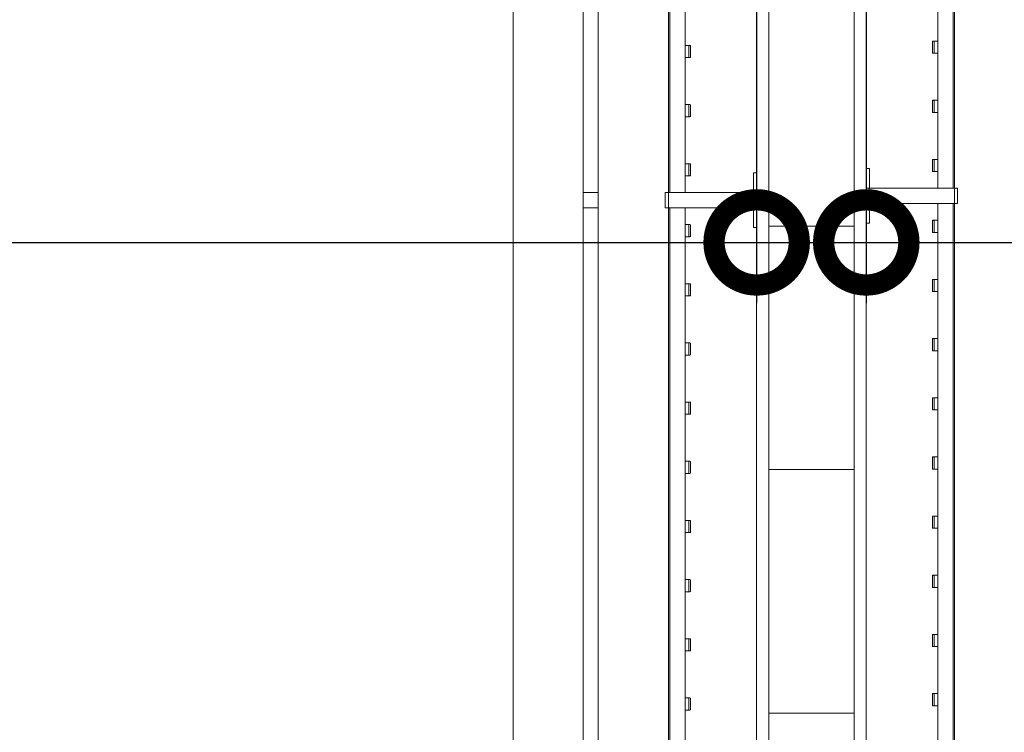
# Model space of a CAD drawing. Header units: millimetres. Extents: x 2016 to 102618, y -16590 to 68005.
# Tile 199 of 256: x 78200 to 79817, y 22219 to 23390. Entities that reach past the tile are written whole.
import ezdxf

# ---------------------------------------------------------------- set-up
doc = ezdxf.new("R2010")
doc.units = ezdxf.units.MM
for name, color, linetype, lineweight in [('A-ANNO-DIMS', 211, 'Continuous', 9), ('A-WALL', 113, 'Continuous', 13), ('A-WALL-FNSH', 113, 'Continuous', 25), ('A-WALL-PATT', 111, 'Continuous', 25), ('I-FURN', 30, 'Continuous', 13)]:
    doc.layers.add(name, color=color, linetype=linetype, lineweight=lineweight)
doc.styles.add('ISOCPEUR_2', font='isocpeur.ttf', dxfattribs={"height": 180})
doc.dimstyles.new('00_VCS_maatvoering_1_8', dxfattribs={"dimscale": 304.8, "dimtxt": 179.276612, "dimasz": 0.918635, "dimexe": 0.328084, "dimexo": 0.0625, "dimgap": 0.164042, "dimtad": 1, "dimdec": 0, "dimzin": 0, "dimdsep": 46, "dimtxsty": 'ISOCPEUR_2', "dimblk1": 'DOTSMALL', "dimblk2": 'DOTSMALL', "dimsah": 1, "dimcen": 0.09, "dimdle": 0.328084, "dimadec": 0, "dimazin": 0, "dimtfac": 1, "dimtdec": 4, "dimtix": 1, "dimtmove": 0, "dimatfit": 3, "dimfxl": 0.328084, "dimfxlon": 1, "dimtvp": 1, "dimtolj": 1, "dimtzin": 0, "dimarcsym": 2})

# ---------------------------------------------------------------- blocks, each defined once
blk = doc.blocks.new('79_VCS_FU_zitbank_kleedkamers - 79_VCS_FU_zitbank_kleedkamers-V5-00 Begane grond')
at = {"layer": 'I-FURN'}
for p, q in [((2155, 0), (2155, -5.1)), ((2155, -5.1), (2187.5, -5.1)), ((2187.5, -5), (2187.5, 0)), ((2212.5, 0), (2187.5, 0)), ((2187.5, -145), (2187.5, -5)), ((2212.5, -5), (2187.5, -5)), ((2212.5, 0), (2212.5, -5)), ((2212.5, -5), (2212.5, -145)), ((2212.5, -5.1), (2245, -5.1)), ((2245, -5.1), (2245, 0)), ((1945.6, -110.5), (1945.6, -109.5)), ((1945.6, -110.7), (1945.6, -116.5)), ((1964.6, -108.5), (1946.5, -108.5)), ((1946.6, -111.5), (1964.6, -111.5)), ((1965.6, -109.5), (1965.6, -110.5)), ((1965.6, -116.5), (1965.6, -110.8)), ((2042.8, -110.5), (2042.8, -109.5)), ((2042.8, -110.7), (2042.8, -116.5)), ((2061.8, -108.5), (2043.8, -108.5)), ((2043.8, -111.5), (2061.8, -111.5)), ((2062.8, -109.5), (2062.8, -110.5)), ((2062.8, -116.5), (2062.8, -110.8)), ((2140, -110.5), (2140, -109.5)), ((2140, -110.7), (2140, -116.5)), ((2159, -108.5), (2141, -108.5)), ((2141, -111.5), (2159, -111.5)), ((2160, -109.5), (2160, -110.5)), ((2160, -116.5), (2160, -110.8)), ((2240, -110.5), (2240, -109.5)), ((2240, -110.7), (2240, -116.5)), ((2259, -108.5), (2241, -108.5)), ((2241, -111.5), (2259, -111.5)), ((2260, -109.5), (2260, -110.5)), ((2260, -116.5), (2260, -110.8)), ((2337.2, -110.5), (2337.2, -109.5)), ((2337.2, -110.7), (2337.2, -116.5)), ((2356.3, -108.5), (2338.2, -108.5)), ((2338.2, -111.5), (2356.3, -111.5)), ((2357.2, -109.5), (2357.2, -110.5)), ((2357.2, -116.5), (2357.2, -110.8)), ((2434.4, -110.5), (2434.4, -109.5)), ((2434.4, -110.7), (2434.4, -116.5)), ((2453.5, -108.5), (2435.4, -108.5)), ((2435.4, -111.5), (2453.5, -111.5)), ((2454.4, -109.5), (2454.4, -110.5)), ((2454.4, -116.5), (2454.4, -110.8)), ((2531.7, -110.5), (2531.7, -109.5)), ((2531.7, -110.7), (2531.7, -116.5)), ((2550.7, -108.5), (2532.6, -108.5)), ((2532.7, -111.5), (2550.7, -111.5)), ((2551.7, -109.5), (2551.7, -110.5)), ((2551.7, -116.5), (2551.7, -110.8)), ((2628.9, -110.5), (2628.9, -109.5)), ((2628.9, -110.7), (2628.9, -116.5)), ((2647.9, -108.5), (2629.9, -108.5)), ((2629.9, -111.5), (2647.9, -111.5)), ((2648.9, -109.5), (2648.9, -110.5)), ((2648.9, -116.5), (2648.9, -110.8)), ((2726.1, -110.5), (2726.1, -109.5)), ((2726.1, -110.7), (2726.1, -116.5)), ((2745.1, -108.5), (2727.1, -108.5)), ((2727.1, -111.5), (2745.1, -111.5)), ((2746.1, -109.5), (2746.1, -110.5)), ((2746.1, -116.5), (2746.1, -110.8)), ((2823.3, -110.5), (2823.3, -109.5)), ((2823.3, -110.7), (2823.3, -116.5)), ((2842.4, -108.5), (2824.3, -108.5)), ((2824.3, -111.5), (2842.4, -111.5)), ((2843.3, -109.5), (2843.3, -110.5)), ((2843.3, -116.5), (2843.3, -110.8)), ((2920.6, -110.5), (2920.6, -109.5)), ((2920.6, -110.7), (2920.6, -116.5)), ((2939.6, -108.5), (2921.5, -108.5)), ((2921.6, -111.5), (2939.6, -111.5)), ((2940.6, -109.5), (2940.6, -110.5)), ((2940.6, -116.5), (2940.6, -110.8)), ((3017.8, -110.5), (3017.8, -109.5)), ((3017.8, -110.7), (3017.8, -116.5)), ((3036.8, -108.5), (3018.8, -108.5)), ((3018.8, -111.5), (3036.8, -111.5)), ((3037.8, -109.5), (3037.8, -110.5)), ((3037.8, -116.5), (3037.8, -110.8)), ((1237.5, -117.5), (2187.5, -117.5)), ((2212.5, -117.5), (3162.5, -117.5)), ((2187.5, -142.5), (1237.5, -142.5)), ((2187.5, -145), (1237.5, -145)), ((2187.5, -150), (2187.5, -145)), ((2212.5, -145), (2187.5, -145)), ((2212.5, -145), (2187.5, -145)), ((3162.5, -142.5), (2212.5, -142.5)), ((2212.5, -145), (2212.5, -150)), ((3162.5, -145), (2212.5, -145)), ((2212.5, -150), (2187.5, -150)), ((50, -260), (8250, -260)), ((2187.5, -285.3), (2187.5, -259.8)), ((2212.5, -259.8), (2212.5, -285.3)), ((8250, -285), (50, -285)), ((50, -400), (8250, -400))]:
    blk.add_line(p, q, dxfattribs=at)
at = {"layer": 'I-FURN', "flags": 128}
for points in [[(1945.6, -117.5), (1945.6, -117.4), (1945.6, -117.3), (1945.6, -117.2), (1945.6, -117.1), (1945.6, -117), (1945.6, -117), (1945.6, -116.9), (1945.6, -116.8), (1945.6, -116.7), (1945.6, -116.6), (1945.6, -116.5), (1945.6, -116.4), (1945.6, -116.3), (1945.6, -116.3), (1945.6, -116.2), (1945.6, -116.1), (1945.6, -116), (1945.6, -116), (1945.6, -115.9), (1945.6, -115.8), (1945.6, -115.8), (1945.6, -115.7), (1945.6, -115.7)], [(1965.6, -115.7), (1965.6, -115.7), (1965.6, -115.8), (1965.6, -115.8), (1965.6, -115.9), (1965.6, -116), (1965.6, -116.1), (1965.6, -116.1), (1965.6, -116.2), (1965.6, -116.3), (1965.6, -116.4), (1965.6, -116.4), (1965.6, -116.5), (1965.6, -116.6), (1965.6, -116.7), (1965.6, -116.8), (1965.6, -116.9), (1965.6, -117), (1965.6, -117.1), (1965.6, -117.2), (1965.6, -117.3), (1965.6, -117.4), (1965.6, -117.5)], [(2042.8, -117.5), (2042.8, -117.4), (2042.8, -117.3), (2042.8, -117.2), (2042.8, -117.1), (2042.8, -117), (2042.8, -117), (2042.8, -116.9), (2042.8, -116.8), (2042.8, -116.7), (2042.8, -116.6), (2042.8, -116.5), (2042.8, -116.4), (2042.8, -116.3), (2042.8, -116.3), (2042.8, -116.2), (2042.8, -116.1), (2042.8, -116), (2042.8, -116), (2042.8, -115.9), (2042.8, -115.8), (2042.8, -115.8), (2042.8, -115.7), (2042.8, -115.7)], [(2062.8, -115.7), (2062.8, -115.7), (2062.8, -115.8), (2062.8, -115.8), (2062.8, -115.9), (2062.8, -116), (2062.8, -116.1), (2062.8, -116.1), (2062.8, -116.2), (2062.8, -116.3), (2062.8, -116.4), (2062.8, -116.4), (2062.8, -116.5), (2062.8, -116.6), (2062.8, -116.7), (2062.8, -116.8), (2062.8, -116.9), (2062.8, -117), (2062.8, -117.1), (2062.8, -117.2), (2062.8, -117.3), (2062.8, -117.4), (2062.8, -117.5)], [(2140, -117.5), (2140, -117.4), (2140, -117.3), (2140, -117.2), (2140, -117.1), (2140, -117), (2140, -117), (2140, -116.9), (2140, -116.8), (2140, -116.7), (2140, -116.6), (2140, -116.5), (2140, -116.4), (2140, -116.3), (2140, -116.3), (2140, -116.2), (2140, -116.1), (2140, -116), (2140, -116), (2140, -115.9), (2140, -115.8), (2140, -115.8), (2140, -115.7), (2140, -115.7)], [(2160, -115.7), (2160, -115.7), (2160, -115.8), (2160, -115.8), (2160, -115.9), (2160, -116), (2160, -116.1), (2160, -116.1), (2160, -116.2), (2160, -116.3), (2160, -116.4), (2160, -116.4), (2160, -116.5), (2160, -116.6), (2160, -116.7), (2160, -116.8), (2160, -116.9), (2160, -117), (2160, -117.1), (2160, -117.2), (2160, -117.3), (2160, -117.4), (2160, -117.5)], [(2240, -117.5), (2240, -117.4), (2240, -117.3), (2240, -117.2), (2240, -117.1), (2240, -117), (2240, -117), (2240, -116.9), (2240, -116.8), (2240, -116.7), (2240, -116.6), (2240, -116.5), (2240, -116.4), (2240, -116.3), (2240, -116.3), (2240, -116.2), (2240, -116.1), (2240, -116), (2240, -116), (2240, -115.9), (2240, -115.8), (2240, -115.8), (2240, -115.7), (2240, -115.7)], [(2260, -115.7), (2260, -115.7), (2260, -115.8), (2260, -115.8), (2260, -115.9), (2260, -116), (2260, -116.1), (2260, -116.1), (2260, -116.2), (2260, -116.3), (2260, -116.4), (2260, -116.4), (2260, -116.5), (2260, -116.6), (2260, -116.7), (2260, -116.8), (2260, -116.9), (2260, -117), (2260, -117.1), (2260, -117.2), (2260, -117.3), (2260, -117.4), (2260, -117.5)], [(2337.2, -117.5), (2337.2, -117.4), (2337.2, -117.3), (2337.2, -117.2), (2337.2, -117.1), (2337.2, -117), (2337.2, -117), (2337.2, -116.9), (2337.2, -116.8), (2337.2, -116.7), (2337.2, -116.6), (2337.2, -116.5), (2337.2, -116.4), (2337.2, -116.3), (2337.2, -116.3), (2337.2, -116.2), (2337.2, -116.1), (2337.2, -116), (2337.2, -116), (2337.2, -115.9), (2337.2, -115.8), (2337.2, -115.8), (2337.2, -115.7), (2337.2, -115.7)], [(2357.2, -115.7), (2357.2, -115.7), (2357.2, -115.8), (2357.2, -115.8), (2357.2, -115.9), (2357.2, -116), (2357.2, -116.1), (2357.2, -116.1), (2357.2, -116.2), (2357.2, -116.3), (2357.2, -116.4), (2357.2, -116.4), (2357.2, -116.5), (2357.2, -116.6), (2357.2, -116.7), (2357.2, -116.8), (2357.2, -116.9), (2357.2, -117), (2357.2, -117.1), (2357.2, -117.2), (2357.2, -117.3), (2357.2, -117.4), (2357.2, -117.5)], [(2434.4, -117.5), (2434.4, -117.4), (2434.4, -117.3), (2434.4, -117.2), (2434.4, -117.1), (2434.4, -117), (2434.4, -117), (2434.4, -116.9), (2434.4, -116.8), (2434.4, -116.7), (2434.4, -116.6), (2434.4, -116.5), (2434.4, -116.4), (2434.4, -116.3), (2434.4, -116.3), (2434.4, -116.2), (2434.4, -116.1), (2434.4, -116), (2434.4, -116), (2434.4, -115.9), (2434.4, -115.8), (2434.4, -115.8), (2434.4, -115.7), (2434.4, -115.7)], [(2454.4, -115.7), (2454.4, -115.7), (2454.4, -115.8), (2454.4, -115.8), (2454.4, -115.9), (2454.4, -116), (2454.4, -116.1), (2454.4, -116.1), (2454.4, -116.2), (2454.4, -116.3), (2454.4, -116.4), (2454.4, -116.4), (2454.4, -116.5), (2454.4, -116.6), (2454.4, -116.7), (2454.4, -116.8), (2454.4, -116.9), (2454.4, -117), (2454.4, -117.1), (2454.4, -117.2), (2454.4, -117.3), (2454.4, -117.4), (2454.4, -117.5)], [(2531.7, -117.5), (2531.7, -117.4), (2531.7, -117.3), (2531.7, -117.2), (2531.7, -117.1), (2531.7, -117), (2531.7, -117), (2531.7, -116.9), (2531.7, -116.8), (2531.7, -116.7), (2531.7, -116.6), (2531.7, -116.5), (2531.7, -116.4), (2531.7, -116.3), (2531.7, -116.3), (2531.7, -116.2), (2531.7, -116.1), (2531.7, -116), (2531.7, -116), (2531.7, -115.9), (2531.7, -115.8), (2531.7, -115.8), (2531.7, -115.7), (2531.7, -115.7)], [(2551.7, -115.7), (2551.7, -115.7), (2551.7, -115.8), (2551.7, -115.8), (2551.7, -115.9), (2551.7, -116), (2551.7, -116.1), (2551.7, -116.1), (2551.7, -116.2), (2551.7, -116.3), (2551.7, -116.4), (2551.7, -116.4), (2551.7, -116.5), (2551.7, -116.6), (2551.7, -116.7), (2551.7, -116.8), (2551.7, -116.9), (2551.7, -117), (2551.7, -117.1), (2551.7, -117.2), (2551.7, -117.3), (2551.7, -117.4), (2551.7, -117.5)], [(2628.9, -117.5), (2628.9, -117.4), (2628.9, -117.3), (2628.9, -117.2), (2628.9, -117.1), (2628.9, -117), (2628.9, -117), (2628.9, -116.9), (2628.9, -116.8), (2628.9, -116.7), (2628.9, -116.6), (2628.9, -116.5), (2628.9, -116.4), (2628.9, -116.3), (2628.9, -116.3), (2628.9, -116.2), (2628.9, -116.1), (2628.9, -116), (2628.9, -116), (2628.9, -115.9), (2628.9, -115.8), (2628.9, -115.8), (2628.9, -115.7), (2628.9, -115.7)], [(2648.9, -115.7), (2648.9, -115.7), (2648.9, -115.8), (2648.9, -115.8), (2648.9, -115.9), (2648.9, -116), (2648.9, -116.1), (2648.9, -116.1), (2648.9, -116.2), (2648.9, -116.3), (2648.9, -116.4), (2648.9, -116.4), (2648.9, -116.5), (2648.9, -116.6), (2648.9, -116.7), (2648.9, -116.8), (2648.9, -116.9), (2648.9, -117), (2648.9, -117.1), (2648.9, -117.2), (2648.9, -117.3), (2648.9, -117.4), (2648.9, -117.5)], [(2726.1, -117.5), (2726.1, -117.4), (2726.1, -117.3), (2726.1, -117.2), (2726.1, -117.1), (2726.1, -117), (2726.1, -117), (2726.1, -116.9), (2726.1, -116.8), (2726.1, -116.7), (2726.1, -116.6), (2726.1, -116.5), (2726.1, -116.4), (2726.1, -116.3), (2726.1, -116.3), (2726.1, -116.2), (2726.1, -116.1), (2726.1, -116), (2726.1, -116), (2726.1, -115.9), (2726.1, -115.8), (2726.1, -115.8), (2726.1, -115.7), (2726.1, -115.7)], [(2746.1, -115.7), (2746.1, -115.7), (2746.1, -115.8), (2746.1, -115.8), (2746.1, -115.9), (2746.1, -116), (2746.1, -116.1), (2746.1, -116.1), (2746.1, -116.2), (2746.1, -116.3), (2746.1, -116.4), (2746.1, -116.4), (2746.1, -116.5), (2746.1, -116.6), (2746.1, -116.7), (2746.1, -116.8), (2746.1, -116.9), (2746.1, -117), (2746.1, -117.1), (2746.1, -117.2), (2746.1, -117.3), (2746.1, -117.4), (2746.1, -117.5)], [(2823.3, -117.5), (2823.3, -117.4), (2823.3, -117.3), (2823.3, -117.2), (2823.3, -117.1), (2823.3, -117), (2823.3, -117), (2823.3, -116.9), (2823.3, -116.8), (2823.3, -116.7), (2823.3, -116.6), (2823.3, -116.5), (2823.3, -116.4), (2823.3, -116.3), (2823.3, -116.3), (2823.3, -116.2), (2823.3, -116.1), (2823.3, -116), (2823.3, -116), (2823.3, -115.9), (2823.3, -115.8), (2823.3, -115.8), (2823.3, -115.7), (2823.3, -115.7)], [(2843.3, -115.7), (2843.3, -115.7), (2843.3, -115.8), (2843.3, -115.8), (2843.3, -115.9), (2843.3, -116), (2843.3, -116.1), (2843.3, -116.1), (2843.3, -116.2), (2843.3, -116.3), (2843.3, -116.4), (2843.3, -116.4), (2843.3, -116.5), (2843.3, -116.6), (2843.3, -116.7), (2843.3, -116.8), (2843.3, -116.9), (2843.3, -117), (2843.3, -117.1), (2843.3, -117.2), (2843.3, -117.3), (2843.3, -117.4), (2843.3, -117.5)], [(2920.6, -117.5), (2920.6, -117.4), (2920.6, -117.3), (2920.6, -117.2), (2920.6, -117.1), (2920.6, -117), (2920.6, -117), (2920.6, -116.9), (2920.6, -116.8), (2920.6, -116.7), (2920.6, -116.6), (2920.6, -116.5), (2920.6, -116.4), (2920.6, -116.3), (2920.6, -116.3), (2920.6, -116.2), (2920.6, -116.1), (2920.6, -116), (2920.6, -116), (2920.6, -115.9), (2920.6, -115.8), (2920.6, -115.8), (2920.6, -115.7), (2920.6, -115.7)], [(2940.6, -115.7), (2940.6, -115.7), (2940.6, -115.8), (2940.6, -115.8), (2940.6, -115.9), (2940.6, -116), (2940.6, -116.1), (2940.6, -116.1), (2940.6, -116.2), (2940.6, -116.3), (2940.6, -116.4), (2940.6, -116.4), (2940.6, -116.5), (2940.6, -116.6), (2940.6, -116.7), (2940.6, -116.8), (2940.6, -116.9), (2940.6, -117), (2940.6, -117.1), (2940.6, -117.2), (2940.6, -117.3), (2940.6, -117.4), (2940.6, -117.5)], [(3017.8, -117.5), (3017.8, -117.4), (3017.8, -117.3), (3017.8, -117.2), (3017.8, -117.1), (3017.8, -117), (3017.8, -117), (3017.8, -116.9), (3017.8, -116.8), (3017.8, -116.7), (3017.8, -116.6), (3017.8, -116.5), (3017.8, -116.4), (3017.8, -116.3), (3017.8, -116.3), (3017.8, -116.2), (3017.8, -116.1), (3017.8, -116), (3017.8, -116), (3017.8, -115.9), (3017.8, -115.8), (3017.8, -115.8), (3017.8, -115.7), (3017.8, -115.7)], [(3037.8, -115.7), (3037.8, -115.7), (3037.8, -115.8), (3037.8, -115.8), (3037.8, -115.9), (3037.8, -116), (3037.8, -116.1), (3037.8, -116.1), (3037.8, -116.2), (3037.8, -116.3), (3037.8, -116.4), (3037.8, -116.4), (3037.8, -116.5), (3037.8, -116.6), (3037.8, -116.7), (3037.8, -116.8), (3037.8, -116.9), (3037.8, -117), (3037.8, -117.1), (3037.8, -117.2), (3037.8, -117.3), (3037.8, -117.4), (3037.8, -117.5)]]:
    blk.add_lwpolyline(points, dxfattribs=at)
at = {"layer": 'I-FURN'}
for centre, radius, start, end in [((1946.5, -109.5), 0.978, 90, 180), ((1946.6, -110.5), 1, 180, 270), ((1964.6, -109.5), 0.966, 0, 90), ((1964.6, -110.5), 0.962, 270, 360), ((2043.8, -109.5), 0.978, 90, 180), ((2043.8, -110.5), 1, 180, 270), ((2061.8, -109.5), 0.966, 0, 90), ((2061.8, -110.5), 0.962, 270, 360), ((2141, -109.5), 0.978, 90, 180), ((2141, -110.5), 1, 180, 270), ((2159, -109.5), 0.966, 0, 90), ((2159, -110.5), 0.962, 270, 360), ((2241, -109.5), 0.978, 90, 180), ((2241, -110.5), 1, 180, 270), ((2259, -109.5), 0.966, 0, 90), ((2259, -110.5), 0.962, 270, 360), ((2338.2, -109.5), 0.978, 90, 180), ((2338.2, -110.5), 1, 180, 270), ((2356.3, -109.5), 0.966, 0, 90), ((2356.3, -110.5), 0.962, 270, 360), ((2435.4, -109.5), 0.978, 90, 180), ((2435.4, -110.5), 1, 180, 270), ((2453.5, -109.5), 0.966, 0, 90), ((2453.5, -110.5), 0.962, 270, 360), ((2532.6, -109.5), 0.978, 90, 180), ((2532.7, -110.5), 1, 180, 270), ((2550.7, -109.5), 0.966, 0, 90), ((2550.7, -110.5), 0.962, 270, 360), ((2629.9, -109.5), 0.978, 90, 180), ((2629.9, -110.5), 1, 180, 270), ((2647.9, -109.5), 0.966, 0, 90), ((2647.9, -110.5), 0.962, 270, 360), ((2727.1, -109.5), 0.978, 90, 180), ((2727.1, -110.5), 1, 180, 270), ((2745.1, -109.5), 0.966, 0, 90), ((2745.1, -110.5), 0.962, 270, 360), ((2824.3, -109.5), 0.978, 90, 180), ((2824.3, -110.5), 1, 180, 270), ((2842.4, -109.5), 0.966, 0, 90), ((2842.4, -110.5), 0.962, 270, 360), ((2921.5, -109.5), 0.978, 90, 180), ((2921.6, -110.5), 1, 180, 270), ((2939.6, -109.5), 0.966, 0, 90), ((2939.6, -110.5), 0.962, 270, 360), ((3018.8, -109.5), 0.978, 90, 180), ((3018.8, -110.5), 1, 180, 270), ((3036.8, -109.5), 0.966, 0, 90), ((3036.8, -110.5), 0.962, 270, 360)]:
    blk.add_arc(centre, radius, start, end, dxfattribs=at)
for centre, major_axis, start_param, end_param in [((1946.5, -109.5), (0.978, 0), 1.570796, 3.140513), ((1946.6, -110.5), (1, 0), 3.142593, 4.712389), ((1964.6, -109.5), (-0.966, 0), 3.14271, 4.712389), ((1964.6, -110.5), (0.962, 0), 4.712389, 6.282063), ((2043.8, -109.5), (0.978, 0), 1.570796, 3.140513), ((2043.8, -110.5), (1, 0), 3.142593, 4.712389), ((2061.8, -109.5), (-0.966, 0), 3.14271, 4.712389), ((2061.8, -110.5), (0.962, 0), 4.712389, 6.282063), ((2141, -109.5), (0.978, 0), 1.570796, 3.140513), ((2141, -110.5), (1, 0), 3.142593, 4.712389), ((2159, -109.5), (-0.966, 0), 3.14271, 4.712389), ((2159, -110.5), (0.962, 0), 4.712389, 6.282063), ((2241, -109.5), (0.978, 0), 1.570796, 3.140513), ((2241, -110.5), (1, 0), 3.142593, 4.712389), ((2259, -109.5), (-0.966, 0), 3.14271, 4.712389), ((2259, -110.5), (0.962, 0), 4.712389, 6.282063), ((2338.2, -109.5), (0.978, 0), 1.570796, 3.140513), ((2338.2, -110.5), (1, 0), 3.142593, 4.712389), ((2356.3, -109.5), (0.966, 0), 0.001117, 1.570796), ((2356.3, -110.5), (0.962, 0), 4.712389, 6.282063), ((2435.4, -109.5), (0.978, 0), 1.570796, 3.140513), ((2435.4, -110.5), (1, 0), 3.142593, 4.712389), ((2453.5, -109.5), (-0.966, 0), 3.14271, 4.712389), ((2453.5, -110.5), (0.962, 0), 4.712389, 6.282063), ((2532.6, -109.5), (0.978, 0), 1.570796, 3.140513), ((2532.7, -110.5), (1, 0), 3.142593, 4.712389), ((2550.7, -109.5), (-0.966, 0), 3.14271, 4.712389), ((2550.7, -110.5), (0.962, 0), 4.712389, 6.282063), ((2629.9, -109.5), (0.978, 0), 1.570796, 3.140513), ((2629.9, -110.5), (1, 0), 3.142593, 4.712389), ((2647.9, -109.5), (0.966, 0), 0.001117, 1.570796), ((2647.9, -110.5), (0.962, 0), 4.712389, 6.282063), ((2727.1, -109.5), (0.978, 0), 1.570796, 3.140513), ((2727.1, -110.5), (1, 0), 3.142593, 4.712389), ((2745.1, -109.5), (-0.966, 0), 3.14271, 4.712389), ((2745.1, -110.5), (0.962, 0), 4.712389, 6.282063), ((2824.3, -109.5), (0.978, 0), 1.570796, 3.140513), ((2824.3, -110.5), (1, 0), 3.142593, 4.712389), ((2842.4, -109.5), (-0.966, 0), 3.14271, 4.712389), ((2842.4, -110.5), (0.962, 0), 4.712389, 6.282063), ((2921.5, -109.5), (0.978, 0), 1.570796, 3.140513), ((2921.6, -110.5), (-1, 0), 0.001, 1.570796), ((2939.6, -109.5), (-0.966, 0), 3.14271, 4.712389), ((2939.6, -110.5), (0.962, 0), 4.712389, 6.282063), ((3018.8, -109.5), (0.978, 0), 1.570796, 3.140513), ((3018.8, -110.5), (1, 0), 3.142593, 4.712389), ((3036.8, -109.5), (-0.966, 0), 3.14271, 4.712389), ((3036.8, -110.5), (0.962, 0), 4.712389, 6.282063)]:
    blk.add_ellipse(centre, major_axis=major_axis, ratio=0.997927, start_param=start_param, end_param=end_param, dxfattribs=at)
blk = doc.blocks.new('79_VCS_FU_zitbank_kleedkamers - 79_VCS_FU_zitbank_kleedkamers-V6-00 Begane grond')
at = {"layer": 'I-FURN'}
for p, q in [((6055, 0), (6055, -5.1)), ((6055, -5.1), (6087.5, -5.1)), ((6087.5, -5), (6087.5, 0)), ((6112.5, 0), (6087.5, 0)), ((6087.5, -145), (6087.5, -5)), ((6112.5, -5), (6087.5, -5)), ((6112.5, 0), (6112.5, -5)), ((6112.5, -5), (6112.5, -145)), ((6112.5, -5.1), (6145, -5.1)), ((6145, -5.1), (6145, 0)), ((5262.2, -110.5), (5262.2, -109.5)), ((5262.2, -110.7), (5262.2, -116.5)), ((5281.3, -108.5), (5263.2, -108.5)), ((5263.2, -111.5), (5281.3, -111.5)), ((5282.2, -109.5), (5282.2, -110.5)), ((5282.2, -116.5), (5282.2, -110.8)), ((5359.4, -110.5), (5359.4, -109.5)), ((5359.4, -110.7), (5359.4, -116.5)), ((5378.5, -108.5), (5360.4, -108.5)), ((5360.4, -111.5), (5378.5, -111.5)), ((5379.4, -109.5), (5379.4, -110.5)), ((5379.4, -116.5), (5379.4, -110.8)), ((5456.7, -110.5), (5456.7, -109.5)), ((5456.7, -110.7), (5456.7, -116.5)), ((5475.7, -108.5), (5457.6, -108.5)), ((5457.7, -111.5), (5475.7, -111.5)), ((5476.7, -109.5), (5476.7, -110.5)), ((5476.7, -116.5), (5476.7, -110.8)), ((5553.9, -110.5), (5553.9, -109.5)), ((5553.9, -110.7), (5553.9, -116.5)), ((5572.9, -108.5), (5554.9, -108.5)), ((5554.9, -111.5), (5572.9, -111.5)), ((5573.9, -109.5), (5573.9, -110.5)), ((5573.9, -116.5), (5573.9, -110.8)), ((5651.1, -110.5), (5651.1, -109.5)), ((5651.1, -110.7), (5651.1, -116.5)), ((5670.1, -108.5), (5652.1, -108.5)), ((5652.1, -111.5), (5670.1, -111.5)), ((5671.1, -109.5), (5671.1, -110.5)), ((5671.1, -116.5), (5671.1, -110.8)), ((5748.3, -110.5), (5748.3, -109.5)), ((5748.3, -110.7), (5748.3, -116.5)), ((5767.4, -108.5), (5749.3, -108.5)), ((5749.3, -111.5), (5767.4, -111.5)), ((5768.3, -109.5), (5768.3, -110.5)), ((5768.3, -116.5), (5768.3, -110.8)), ((5845.6, -110.5), (5845.6, -109.5)), ((5845.6, -110.7), (5845.6, -116.5)), ((5864.6, -108.5), (5846.5, -108.5)), ((5846.6, -111.5), (5864.6, -111.5)), ((5865.6, -109.5), (5865.6, -110.5)), ((5865.6, -116.5), (5865.6, -110.8)), ((5942.8, -110.5), (5942.8, -109.5)), ((5942.8, -110.7), (5942.8, -116.5)), ((5961.8, -108.5), (5943.8, -108.5)), ((5943.8, -111.5), (5961.8, -111.5)), ((5962.8, -109.5), (5962.8, -110.5)), ((5962.8, -116.5), (5962.8, -110.8)), ((6040, -110.5), (6040, -109.5)), ((6040, -110.7), (6040, -116.5)), ((6059, -108.5), (6041, -108.5)), ((6041, -111.5), (6059, -111.5)), ((6060, -109.5), (6060, -110.5)), ((6060, -116.5), (6060, -110.8)), ((6140, -110.5), (6140, -109.5)), ((6140, -110.7), (6140, -116.5)), ((6159, -108.5), (6141, -108.5)), ((6141, -111.5), (6159, -111.5)), ((6160, -109.5), (6160, -110.5)), ((6160, -116.5), (6160, -110.8)), ((6237.2, -110.5), (6237.2, -109.5)), ((6237.2, -110.7), (6237.2, -116.5)), ((6256.3, -108.5), (6238.2, -108.5)), ((6238.2, -111.5), (6256.3, -111.5)), ((6257.2, -109.5), (6257.2, -110.5)), ((6257.2, -116.5), (6257.2, -110.8)), ((6334.4, -110.5), (6334.4, -109.5)), ((6334.4, -110.7), (6334.4, -116.5)), ((6353.5, -108.5), (6335.4, -108.5)), ((6335.4, -111.5), (6353.5, -111.5)), ((6354.4, -109.5), (6354.4, -110.5)), ((6354.4, -116.5), (6354.4, -110.8)), ((5137.5, -117.5), (6087.5, -117.5)), ((6112.5, -117.5), (7062.5, -117.5)), ((6087.5, -142.5), (5137.5, -142.5)), ((6087.5, -145), (5137.5, -145)), ((6087.5, -150), (6087.5, -145)), ((6112.5, -145), (6087.5, -145)), ((6112.5, -145), (6087.5, -145)), ((7062.5, -142.5), (6112.5, -142.5)), ((6112.5, -145), (6112.5, -150)), ((7062.5, -145), (6112.5, -145)), ((6112.5, -150), (6087.5, -150))]:
    blk.add_line(p, q, dxfattribs=at)
at = {"layer": 'I-FURN', "flags": 128}
for points in [[(5262.2, -117.5), (5262.2, -117.4), (5262.2, -117.3), (5262.2, -117.2), (5262.2, -117.1), (5262.2, -117), (5262.2, -117), (5262.2, -116.9), (5262.2, -116.8), (5262.2, -116.7), (5262.2, -116.6), (5262.2, -116.5), (5262.2, -116.4), (5262.2, -116.3), (5262.2, -116.3), (5262.2, -116.2), (5262.2, -116.1), (5262.2, -116), (5262.2, -116), (5262.2, -115.9), (5262.2, -115.8), (5262.2, -115.8), (5262.2, -115.7), (5262.2, -115.7)], [(5282.2, -115.7), (5282.2, -115.7), (5282.2, -115.8), (5282.2, -115.8), (5282.2, -115.9), (5282.2, -116), (5282.2, -116.1), (5282.2, -116.1), (5282.2, -116.2), (5282.2, -116.3), (5282.2, -116.4), (5282.2, -116.4), (5282.2, -116.5), (5282.2, -116.6), (5282.2, -116.7), (5282.2, -116.8), (5282.2, -116.9), (5282.2, -117), (5282.2, -117.1), (5282.2, -117.2), (5282.2, -117.3), (5282.2, -117.4), (5282.2, -117.5)], [(5359.4, -117.5), (5359.4, -117.4), (5359.4, -117.3), (5359.4, -117.2), (5359.4, -117.1), (5359.4, -117), (5359.4, -117), (5359.4, -116.9), (5359.4, -116.8), (5359.4, -116.7), (5359.4, -116.6), (5359.4, -116.5), (5359.4, -116.4), (5359.4, -116.3), (5359.4, -116.3), (5359.4, -116.2), (5359.4, -116.1), (5359.4, -116), (5359.4, -116), (5359.4, -115.9), (5359.4, -115.8), (5359.4, -115.8), (5359.4, -115.7), (5359.4, -115.7)], [(5379.4, -115.7), (5379.4, -115.7), (5379.4, -115.8), (5379.4, -115.8), (5379.4, -115.9), (5379.4, -116), (5379.4, -116.1), (5379.4, -116.1), (5379.4, -116.2), (5379.4, -116.3), (5379.4, -116.4), (5379.4, -116.4), (5379.4, -116.5), (5379.4, -116.6), (5379.4, -116.7), (5379.4, -116.8), (5379.4, -116.9), (5379.4, -117), (5379.4, -117.1), (5379.4, -117.2), (5379.4, -117.3), (5379.4, -117.4), (5379.4, -117.5)], [(5456.7, -117.5), (5456.7, -117.4), (5456.7, -117.3), (5456.7, -117.2), (5456.7, -117.1), (5456.7, -117), (5456.7, -117), (5456.7, -116.9), (5456.7, -116.8), (5456.7, -116.7), (5456.7, -116.6), (5456.7, -116.5), (5456.7, -116.4), (5456.7, -116.3), (5456.7, -116.3), (5456.7, -116.2), (5456.7, -116.1), (5456.7, -116), (5456.7, -116), (5456.7, -115.9), (5456.7, -115.8), (5456.7, -115.8), (5456.7, -115.7), (5456.7, -115.7)], [(5476.7, -115.7), (5476.7, -115.7), (5476.7, -115.8), (5476.7, -115.8), (5476.7, -115.9), (5476.7, -116), (5476.7, -116.1), (5476.7, -116.1), (5476.7, -116.2), (5476.7, -116.3), (5476.7, -116.4), (5476.7, -116.4), (5476.7, -116.5), (5476.7, -116.6), (5476.7, -116.7), (5476.7, -116.8), (5476.7, -116.9), (5476.7, -117), (5476.7, -117.1), (5476.7, -117.2), (5476.7, -117.3), (5476.7, -117.4), (5476.7, -117.5)], [(5553.9, -117.5), (5553.9, -117.4), (5553.9, -117.3), (5553.9, -117.2), (5553.9, -117.1), (5553.9, -117), (5553.9, -117), (5553.9, -116.9), (5553.9, -116.8), (5553.9, -116.7), (5553.9, -116.6), (5553.9, -116.5), (5553.9, -116.4), (5553.9, -116.3), (5553.9, -116.3), (5553.9, -116.2), (5553.9, -116.1), (5553.9, -116), (5553.9, -116), (5553.9, -115.9), (5553.9, -115.8), (5553.9, -115.8), (5553.9, -115.7), (5553.9, -115.7)], [(5573.9, -115.7), (5573.9, -115.7), (5573.9, -115.8), (5573.9, -115.8), (5573.9, -115.9), (5573.9, -116), (5573.9, -116.1), (5573.9, -116.1), (5573.9, -116.2), (5573.9, -116.3), (5573.9, -116.4), (5573.9, -116.4), (5573.9, -116.5), (5573.9, -116.6), (5573.9, -116.7), (5573.9, -116.8), (5573.9, -116.9), (5573.9, -117), (5573.9, -117.1), (5573.9, -117.2), (5573.9, -117.3), (5573.9, -117.4), (5573.9, -117.5)], [(5651.1, -117.5), (5651.1, -117.4), (5651.1, -117.3), (5651.1, -117.2), (5651.1, -117.1), (5651.1, -117), (5651.1, -117), (5651.1, -116.9), (5651.1, -116.8), (5651.1, -116.7), (5651.1, -116.6), (5651.1, -116.5), (5651.1, -116.4), (5651.1, -116.3), (5651.1, -116.3), (5651.1, -116.2), (5651.1, -116.1), (5651.1, -116), (5651.1, -116), (5651.1, -115.9), (5651.1, -115.8), (5651.1, -115.8), (5651.1, -115.7), (5651.1, -115.7)], [(5671.1, -115.7), (5671.1, -115.7), (5671.1, -115.8), (5671.1, -115.8), (5671.1, -115.9), (5671.1, -116), (5671.1, -116.1), (5671.1, -116.1), (5671.1, -116.2), (5671.1, -116.3), (5671.1, -116.4), (5671.1, -116.4), (5671.1, -116.5), (5671.1, -116.6), (5671.1, -116.7), (5671.1, -116.8), (5671.1, -116.9), (5671.1, -117), (5671.1, -117.1), (5671.1, -117.2), (5671.1, -117.3), (5671.1, -117.4), (5671.1, -117.5)], [(5748.3, -117.5), (5748.3, -117.4), (5748.3, -117.3), (5748.3, -117.2), (5748.3, -117.1), (5748.3, -117), (5748.3, -117), (5748.3, -116.9), (5748.3, -116.8), (5748.3, -116.7), (5748.3, -116.6), (5748.3, -116.5), (5748.3, -116.4), (5748.3, -116.3), (5748.3, -116.3), (5748.3, -116.2), (5748.3, -116.1), (5748.3, -116), (5748.3, -116), (5748.3, -115.9), (5748.3, -115.8), (5748.3, -115.8), (5748.3, -115.7), (5748.3, -115.7)], [(5768.3, -115.7), (5768.3, -115.7), (5768.3, -115.8), (5768.3, -115.8), (5768.3, -115.9), (5768.3, -116), (5768.3, -116.1), (5768.3, -116.1), (5768.3, -116.2), (5768.3, -116.3), (5768.3, -116.4), (5768.3, -116.4), (5768.3, -116.5), (5768.3, -116.6), (5768.3, -116.7), (5768.3, -116.8), (5768.3, -116.9), (5768.3, -117), (5768.3, -117.1), (5768.3, -117.2), (5768.3, -117.3), (5768.3, -117.4), (5768.3, -117.5)], [(5845.6, -117.5), (5845.6, -117.4), (5845.6, -117.3), (5845.6, -117.2), (5845.6, -117.1), (5845.6, -117), (5845.6, -117), (5845.6, -116.9), (5845.6, -116.8), (5845.6, -116.7), (5845.6, -116.6), (5845.6, -116.5), (5845.6, -116.4), (5845.6, -116.3), (5845.6, -116.3), (5845.6, -116.2), (5845.6, -116.1), (5845.6, -116), (5845.6, -116), (5845.6, -115.9), (5845.6, -115.8), (5845.6, -115.8), (5845.6, -115.7), (5845.6, -115.7)], [(5865.6, -115.7), (5865.6, -115.7), (5865.6, -115.8), (5865.6, -115.8), (5865.6, -115.9), (5865.6, -116), (5865.6, -116.1), (5865.6, -116.1), (5865.6, -116.2), (5865.6, -116.3), (5865.6, -116.4), (5865.6, -116.4), (5865.6, -116.5), (5865.6, -116.6), (5865.6, -116.7), (5865.6, -116.8), (5865.6, -116.9), (5865.6, -117), (5865.6, -117.1), (5865.6, -117.2), (5865.6, -117.3), (5865.6, -117.4), (5865.6, -117.5)], [(5942.8, -117.5), (5942.8, -117.4), (5942.8, -117.3), (5942.8, -117.2), (5942.8, -117.1), (5942.8, -117), (5942.8, -117), (5942.8, -116.9), (5942.8, -116.8), (5942.8, -116.7), (5942.8, -116.6), (5942.8, -116.5), (5942.8, -116.4), (5942.8, -116.3), (5942.8, -116.3), (5942.8, -116.2), (5942.8, -116.1), (5942.8, -116), (5942.8, -116), (5942.8, -115.9), (5942.8, -115.8), (5942.8, -115.8), (5942.8, -115.7), (5942.8, -115.7)], [(5962.8, -115.7), (5962.8, -115.7), (5962.8, -115.8), (5962.8, -115.8), (5962.8, -115.9), (5962.8, -116), (5962.8, -116.1), (5962.8, -116.1), (5962.8, -116.2), (5962.8, -116.3), (5962.8, -116.4), (5962.8, -116.4), (5962.8, -116.5), (5962.8, -116.6), (5962.8, -116.7), (5962.8, -116.8), (5962.8, -116.9), (5962.8, -117), (5962.8, -117.1), (5962.8, -117.2), (5962.8, -117.3), (5962.8, -117.4), (5962.8, -117.5)], [(6040, -117.5), (6040, -117.4), (6040, -117.3), (6040, -117.2), (6040, -117.1), (6040, -117), (6040, -117), (6040, -116.9), (6040, -116.8), (6040, -116.7), (6040, -116.6), (6040, -116.5), (6040, -116.4), (6040, -116.3), (6040, -116.3), (6040, -116.2), (6040, -116.1), (6040, -116), (6040, -116), (6040, -115.9), (6040, -115.8), (6040, -115.8), (6040, -115.7), (6040, -115.7)], [(6060, -115.7), (6060, -115.7), (6060, -115.8), (6060, -115.8), (6060, -115.9), (6060, -116), (6060, -116.1), (6060, -116.1), (6060, -116.2), (6060, -116.3), (6060, -116.4), (6060, -116.4), (6060, -116.5), (6060, -116.6), (6060, -116.7), (6060, -116.8), (6060, -116.9), (6060, -117), (6060, -117.1), (6060, -117.2), (6060, -117.3), (6060, -117.4), (6060, -117.5)], [(6140, -117.5), (6140, -117.4), (6140, -117.3), (6140, -117.2), (6140, -117.1), (6140, -117), (6140, -117), (6140, -116.9), (6140, -116.8), (6140, -116.7), (6140, -116.6), (6140, -116.5), (6140, -116.4), (6140, -116.3), (6140, -116.3), (6140, -116.2), (6140, -116.1), (6140, -116), (6140, -116), (6140, -115.9), (6140, -115.8), (6140, -115.8), (6140, -115.7), (6140, -115.7)], [(6160, -115.7), (6160, -115.7), (6160, -115.8), (6160, -115.8), (6160, -115.9), (6160, -116), (6160, -116.1), (6160, -116.1), (6160, -116.2), (6160, -116.3), (6160, -116.4), (6160, -116.4), (6160, -116.5), (6160, -116.6), (6160, -116.7), (6160, -116.8), (6160, -116.9), (6160, -117), (6160, -117.1), (6160, -117.2), (6160, -117.3), (6160, -117.4), (6160, -117.5)], [(6237.2, -117.5), (6237.2, -117.4), (6237.2, -117.3), (6237.2, -117.2), (6237.2, -117.1), (6237.2, -117), (6237.2, -117), (6237.2, -116.9), (6237.2, -116.8), (6237.2, -116.7), (6237.2, -116.6), (6237.2, -116.5), (6237.2, -116.4), (6237.2, -116.3), (6237.2, -116.3), (6237.2, -116.2), (6237.2, -116.1), (6237.2, -116), (6237.2, -116), (6237.2, -115.9), (6237.2, -115.8), (6237.2, -115.8), (6237.2, -115.7), (6237.2, -115.7)], [(6257.2, -115.7), (6257.2, -115.7), (6257.2, -115.8), (6257.2, -115.8), (6257.2, -115.9), (6257.2, -116), (6257.2, -116.1), (6257.2, -116.1), (6257.2, -116.2), (6257.2, -116.3), (6257.2, -116.4), (6257.2, -116.4), (6257.2, -116.5), (6257.2, -116.6), (6257.2, -116.7), (6257.2, -116.8), (6257.2, -116.9), (6257.2, -117), (6257.2, -117.1), (6257.2, -117.2), (6257.2, -117.3), (6257.2, -117.4), (6257.2, -117.5)], [(6334.4, -117.5), (6334.4, -117.4), (6334.4, -117.3), (6334.4, -117.2), (6334.4, -117.1), (6334.4, -117), (6334.4, -117), (6334.4, -116.9), (6334.4, -116.8), (6334.4, -116.7), (6334.4, -116.6), (6334.4, -116.5), (6334.4, -116.4), (6334.4, -116.3), (6334.4, -116.3), (6334.4, -116.2), (6334.4, -116.1), (6334.4, -116), (6334.4, -116), (6334.4, -115.9), (6334.4, -115.8), (6334.4, -115.8), (6334.4, -115.7), (6334.4, -115.7)], [(6354.4, -115.7), (6354.4, -115.7), (6354.4, -115.8), (6354.4, -115.8), (6354.4, -115.9), (6354.4, -116), (6354.4, -116.1), (6354.4, -116.1), (6354.4, -116.2), (6354.4, -116.3), (6354.4, -116.4), (6354.4, -116.4), (6354.4, -116.5), (6354.4, -116.6), (6354.4, -116.7), (6354.4, -116.8), (6354.4, -116.9), (6354.4, -117), (6354.4, -117.1), (6354.4, -117.2), (6354.4, -117.3), (6354.4, -117.4), (6354.4, -117.5)]]:
    blk.add_lwpolyline(points, dxfattribs=at)
at = {"layer": 'I-FURN'}
for centre, radius, start, end in [((5263.2, -109.5), 0.978, 90, 180), ((5263.2, -110.5), 1, 180, 270), ((5281.3, -109.5), 0.966, 0, 90), ((5281.3, -110.5), 0.962, 270, 360), ((5360.4, -109.5), 0.978, 90, 180), ((5360.4, -110.5), 1, 180, 270), ((5378.5, -109.5), 0.966, 0, 90), ((5378.5, -110.5), 0.962, 270, 360), ((5457.6, -109.5), 0.978, 90, 180), ((5457.7, -110.5), 1, 180, 270), ((5475.7, -109.5), 0.966, 0, 90), ((5475.7, -110.5), 0.962, 270, 360), ((5554.9, -109.5), 0.978, 90, 180), ((5554.9, -110.5), 1, 180, 270), ((5572.9, -109.5), 0.966, 0, 90), ((5572.9, -110.5), 0.962, 270, 360), ((5652.1, -109.5), 0.978, 90, 180), ((5652.1, -110.5), 1, 180, 270), ((5670.1, -109.5), 0.966, 0, 90), ((5670.1, -110.5), 0.962, 270, 360), ((5749.3, -109.5), 0.978, 90, 180), ((5749.3, -110.5), 1, 180, 270), ((5767.4, -109.5), 0.966, 0, 90), ((5767.4, -110.5), 0.962, 270, 360), ((5846.5, -109.5), 0.978, 90, 180), ((5846.6, -110.5), 1, 180, 270), ((5864.6, -109.5), 0.966, 0, 90), ((5864.6, -110.5), 0.962, 270, 360), ((5943.8, -109.5), 0.978, 90, 180), ((5943.8, -110.5), 1, 180, 270), ((5961.8, -109.5), 0.966, 0, 90), ((5961.8, -110.5), 0.962, 270, 360), ((6041, -109.5), 0.978, 90, 180), ((6041, -110.5), 1, 180, 270), ((6059, -109.5), 0.966, 0, 90), ((6059, -110.5), 0.962, 270, 360), ((6141, -109.5), 0.978, 90, 180), ((6141, -110.5), 1, 180, 270), ((6159, -109.5), 0.966, 0, 90), ((6159, -110.5), 0.962, 270, 360), ((6238.2, -109.5), 0.978, 90, 180), ((6238.2, -110.5), 1, 180, 270), ((6256.3, -109.5), 0.966, 0, 90), ((6256.3, -110.5), 0.962, 270, 360), ((6335.4, -109.5), 0.978, 90, 180), ((6335.4, -110.5), 1, 180, 270), ((6353.5, -109.5), 0.966, 0, 90), ((6353.5, -110.5), 0.962, 270, 360)]:
    blk.add_arc(centre, radius, start, end, dxfattribs=at)
for centre, major_axis, start_param, end_param in [((5263.2, -109.5), (0.978, 0), 1.570796, 3.140513), ((5263.2, -110.5), (-1, 0), 0.001, 1.570796), ((5281.3, -109.5), (0.966, 0), 0.001117, 1.570796), ((5281.3, -110.5), (0.962, 0), 4.712389, 6.282063), ((5360.4, -109.5), (0.978, 0), 1.570796, 3.140513), ((5360.4, -110.5), (-1, 0), 0.001, 1.570796), ((5378.5, -109.5), (0.966, 0), 0.001117, 1.570796), ((5378.5, -110.5), (0.962, 0), 4.712389, 6.282063), ((5457.6, -109.5), (0.978, 0), 1.570796, 3.140513), ((5457.7, -110.5), (-1, 0), 0.001, 1.570796), ((5475.7, -109.5), (0.966, 0), 0.001117, 1.570796), ((5475.7, -110.5), (0.962, 0), 4.712389, 6.282063), ((5554.9, -109.5), (0.978, 0), 1.570796, 3.140513), ((5554.9, -110.5), (1, 0), 3.142593, 4.712389), ((5572.9, -109.5), (0.966, 0), 0.001117, 1.570796), ((5572.9, -110.5), (0.962, 0), 4.712389, 6.282063), ((5652.1, -109.5), (0.978, 0), 1.570796, 3.140513), ((5652.1, -110.5), (1, 0), 3.142593, 4.712389), ((5670.1, -109.5), (0.966, 0), 0.001117, 1.570796), ((5670.1, -110.5), (0.962, 0), 4.712389, 6.282063), ((5749.3, -109.5), (0.978, 0), 1.570796, 3.140513), ((5749.3, -110.5), (-1, 0), 0.001, 1.570796), ((5767.4, -109.5), (0.966, 0), 0.001117, 1.570796), ((5767.4, -110.5), (0.962, 0), 4.712389, 6.282063), ((5846.5, -109.5), (0.978, 0), 1.570796, 3.140513), ((5846.6, -110.5), (-1, 0), 0.001, 1.570796), ((5864.6, -109.5), (0.966, 0), 0.001117, 1.570796), ((5864.6, -110.5), (0.962, 0), 4.712389, 6.282063), ((5943.8, -109.5), (0.978, 0), 1.570796, 3.140513), ((5943.8, -110.5), (-1, 0), 0.001, 1.570796), ((5961.8, -109.5), (-0.966, 0), 3.14271, 4.712389), ((5961.8, -110.5), (0.962, 0), 4.712389, 6.282063), ((6041, -109.5), (0.978, 0), 1.570796, 3.140513), ((6041, -110.5), (-1, 0), 0.001, 1.570796), ((6059, -109.5), (0.966, 0), 0.001117, 1.570796), ((6059, -110.5), (0.962, 0), 4.712389, 6.282063), ((6141, -109.5), (0.978, 0), 1.570796, 3.140513), ((6141, -110.5), (-1, 0), 0.001, 1.570796), ((6159, -109.5), (0.966, 0), 0.001117, 1.570796), ((6159, -110.5), (0.962, 0), 4.712389, 6.282063), ((6238.2, -109.5), (0.978, 0), 1.570796, 3.140513), ((6238.2, -110.5), (1, 0), 3.142593, 4.712389), ((6256.3, -109.5), (0.966, 0), 0.001117, 1.570796), ((6256.3, -110.5), (0.962, 0), 4.712389, 6.282063), ((6335.4, -109.5), (0.978, 0), 1.570796, 3.140513), ((6335.4, -110.5), (-1, 0), 0.001, 1.570796), ((6353.5, -109.5), (0.966, 0), 0.001117, 1.570796), ((6353.5, -110.5), (0.962, 0), 4.712389, 6.282063)]:
    blk.add_ellipse(centre, major_axis=major_axis, ratio=0.997927, start_param=start_param, end_param=end_param, dxfattribs=at)
blk = doc.blocks.new('_DotSmall')
at = {"color": 0, "linetype": 'ByBlock', "const_width": 0.5}
blk.add_lwpolyline([(-0.0625, 0, 1), (0.0625, 0, 1)], format="xyb", close=True, dxfattribs=at)

msp = doc.modelspace()

# ---------------------------------------------------------------- hatches: boundary and pattern name
at = {"layer": 'A-WALL-PATT', "lineweight": 5}
h = msp.add_hatch(dxfattribs=at)
h.set_pattern_fill('FP_21', color=256, angle=-90, style=0, pattern_type=2)
h.set_pattern_definition([(1e-13, (79410, 21050), (-8e-13, 400), [])])
h.paths.add_polyline_path([(79430, 16560), (79570, 16560), (79570, 18025), (79430, 18025), (79430, 16580)], flags=0)
h.paths.add_polyline_path([(79542.7, 18325), (79570, 18325), (79570, 25025), (79430, 25025), (79430, 18325)], flags=0)
h.paths.add_polyline_path([(79570, 25325), (79570, 25540), (79430, 25540), (79430, 25325), (79433.1, 25325)], flags=0)

# ---------------------------------------------------------------- linework, layer by layer
at = {"layer": 'A-WALL', "color": 250, "lineweight": 18}
for p, q in [((79430, 25025), (79430, 18325)), ((79570, 25025), (79570, 18325))]:
    msp.add_line(p, q, dxfattribs=at)
at = {"layer": 'A-WALL-FNSH', "color": 7, "lineweight": 13}
for p, q in [((79590, 23112.5), (79590, 24062.5)), ((79410, 24055.4), (79410, 23105.4)), ((79410, 23080.4), (79410, 22130.4)), ((79590, 22137.5), (79590, 23087.5))]:
    msp.add_line(p, q, dxfattribs=at)

# ---------------------------------------------------------------- block references
at = {"layer": 'I-FURN'}
for name, p, rotation in [('79_VCS_FU_zitbank_kleedkamers - 79_VCS_FU_zitbank_kleedkamers-V5-00 Begane grond', (79410, 25292.9), 269.9999999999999), ('79_VCS_FU_zitbank_kleedkamers - 79_VCS_FU_zitbank_kleedkamers-V6-00 Begane grond', (79590, 17000), 90)]:
    msp.add_blockref(name, p, dxfattribs=dict(at, rotation=rotation))

# ---------------------------------------------------------------- dimensions: what is measured, and where the dimension line sits
at = {"layer": 'A-ANNO-DIMS'}
for base, p1, p2, override in [((79410, 23023.6), (76590, 23123.6), (79410, 23123.6), {"dimpost": '<>', "dimfxl": 2820}), ((79590, 23023.6), (79410, 23123.6), (79590, 23123.6), {"dimpost": '<>', "dimfxl": 180}), ((82410, 23023.6), (79590, 23123.6), (82410, 23123.6), {"dimpost": '<>', "dimfxl": 2820})]:
    msp.add_linear_dim(base=base, p1=p1, p2=p2, dimstyle='00_VCS_maatvoering_1_8', override=override, dxfattribs=at).render()

doc.saveas('drawing.dxf')
